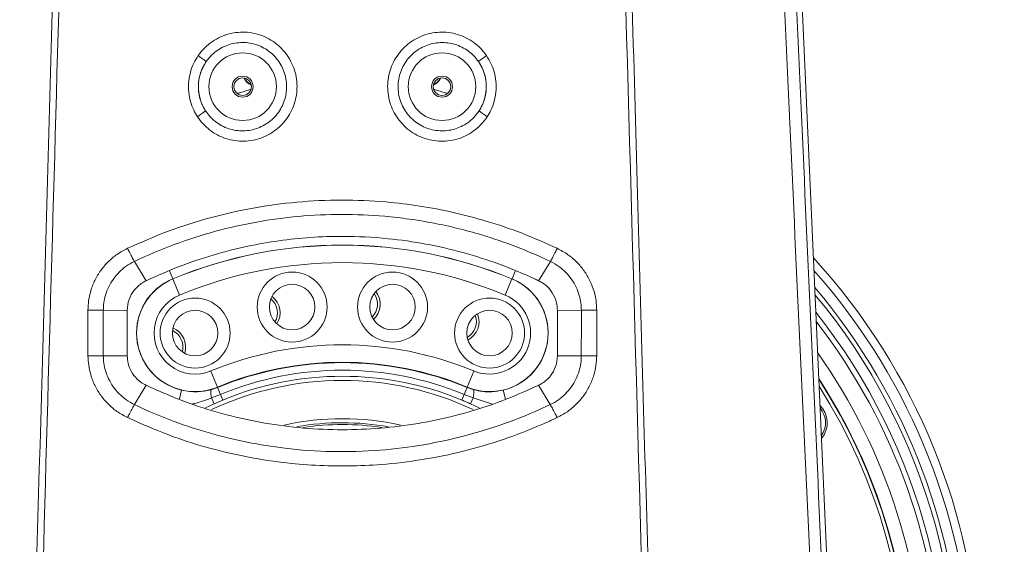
# Model space of a CAD drawing. Header units: millimetres. Extents: x 0 to 16820, y 0 to 11880.
# Tile 18 of 122: x 2629 to 2910, y 7181 to 7331. Entities that reach past the tile are written whole.
import ezdxf

# ---------------------------------------------------------------- set-up
doc = ezdxf.new("R2010")
doc.units = ezdxf.units.MM
doc.header["$LTSCALE"] = 20
doc.linetypes.add('PHANTOM', pattern=[12.7, 6.35, -1.27, 1.27, -1.27, 1.27, -1.27])
doc.styles.add('SLDTEXTSTYLE0', font='TXT', dxfattribs={"width": 0.605})
doc.dimstyles.new('SLDDIMSTYLE0', dxfattribs={"dimtxt": 140, "dimasz": 100, "dimexe": 0, "dimexo": 0.0625, "dimgap": 35, "dimtad": 1, "dimtoh": 1, "dimdec": 0, "dimrnd": 1e-09, "dimzin": 12, "dimdsep": 46, "dimtxsty": 'SLDTEXTSTYLE0', "dimsah": 1, "dimcen": 0.09, "dimadec": 0, "dimazin": 0, "dimtfac": 1, "dimtofl": 0, "dimtmove": 0, "dimatfit": 3, "dimfxl": 1, "dimfrac": 2, "dimtolj": 1, "dimtzin": 12, "dimarcsym": 0})

# ---------------------------------------------------------------- blocks, each defined once
blk = doc.blocks.new('*D5')
at = {"color": 7, "linetype": 'Continuous', "lineweight": 0}
for p, q in [((2720.78, 9015.29), (5150.78, 9015.29)), ((5120.78, 9015.29), (5120.78, 6644.47)), ((2871.03, 6644.47), (5150.78, 6644.47))]:
    blk.add_line(p, q, dxfattribs=at)
for points in [[(5120.78, 9015.29), (5105.78, 8915.29), (5135.78, 8915.29)], [(5120.78, 6644.47), (5135.78, 6744.47), (5105.78, 6744.47)]]:
    blk.add_solid(points, dxfattribs=at)
at = {"color": 7, "linetype": 'Continuous', "lineweight": 0, "insert": (4940.31, 7616), "char_height": 140, "attachment_point": 1, "rotation": 90, "style": 'SLDTEXTSTYLE0'}
blk.add_mtext('2371', dxfattribs=at)

msp = doc.modelspace()

# ---------------------------------------------------------------- linework, layer by layer
at = {"color": 7, "linetype": 'Continuous', "lineweight": 0}
for p, q in [((2860.64, 7145.69), (2847.94, 7431.34)), ((2661.32, 7261.55), (2664.68, 7256.03)), ((2776.89, 7256.03), (2780.25, 7261.55)), ((2664.62, 7256), (2664.68, 7256.03)), ((2776.94, 7256), (2776.89, 7256.03)), ((2661.34, 7220.66), (2664.68, 7226.16)), ((2664.68, 7226.16), (2664.63, 7226.19)), ((2776.94, 7226.19), (2776.88, 7226.16)), ((2776.88, 7226.16), (2780.23, 7220.66))]:
    msp.add_line(p, q, dxfattribs=at)
at = {"color": 8, "linetype": 'Continuous', "lineweight": 0}
for p, q in [((2661.32, 7261.55), (2661.32, 7261.55)), ((2780.25, 7261.55), (2780.25, 7261.55)), ((2671.34, 7258.83), (2672.28, 7256.57)), ((2770.21, 7258.8), (2769.29, 7256.57)), ((2672.29, 7256.54), (2672.28, 7256.57)), ((2672.29, 7256.54), (2674.2, 7251.93)), ((2769.28, 7256.54), (2767.37, 7251.93)), ((2769.28, 7256.54), (2769.29, 7256.57)), ((2652.45, 7247.58), (2659.29, 7247.57)), ((2782.27, 7247.57), (2789.12, 7247.58)), ((2652.45, 7234.63), (2659.29, 7234.62)), ((2782.27, 7234.62), (2789.11, 7234.63)), ((2683.18, 7230.25), (2685.09, 7225.64)), ((2758.39, 7230.25), (2756.48, 7225.64)), ((2674.19, 7222.26), (2674.79, 7224.8)), ((2683.2, 7224.88), (2685.13, 7225.54)), ((2685.96, 7223.54), (2683.42, 7222.55)), ((2685.09, 7225.64), (2685.13, 7225.54)), ((2685.13, 7225.54), (2685.96, 7223.54)), ((2686.62, 7221.95), (2685.96, 7223.54)), ((2754.95, 7221.95), (2755.61, 7223.54)), ((2756.44, 7225.54), (2755.61, 7223.54)), ((2758.14, 7222.55), (2755.61, 7223.54)), ((2756.48, 7225.64), (2756.44, 7225.54)), ((2756.44, 7225.54), (2758.37, 7224.88)), ((2767.39, 7222.23), (2766.77, 7224.8)), ((2661.34, 7220.66), (2661.34, 7220.66)), ((2684.17, 7220.89), (2681.65, 7219.71)), ((2684.17, 7220.89), (2683.42, 7222.55)), ((2686.62, 7221.95), (2684.17, 7220.89)), ((2757.4, 7220.89), (2758.14, 7222.55)), ((2759.9, 7219.72), (2757.4, 7220.89)), ((2763.73, 7220.82), (2758.14, 7222.55)), ((2780.23, 7220.66), (2780.23, 7220.66))]:
    msp.add_line(p, q, dxfattribs=at)
at = {"color": 8, "linetype": 'Continuous', "lineweight": 0, "flags": 128}
for points in [[(2648.06, 7234.63), (2648.06, 7237.9), (2648.06, 7241.18), (2648.06, 7247.59)], [(2648.06, 7247.59), (2648.68, 7247.59), (2649.3, 7247.59), (2649.9, 7247.59), (2650.49, 7247.59), (2651.04, 7247.59), (2651.56, 7247.58), (2652.03, 7247.58), (2652.45, 7247.58)], [(2652.45, 7247.58), (2652.45, 7244.31), (2652.45, 7241.04), (2652.45, 7234.63)], [(2789.11, 7234.63), (2789.11, 7237.9), (2789.12, 7241.17), (2789.12, 7247.58)], [(2789.12, 7247.58), (2789.53, 7247.58), (2790.01, 7247.58), (2790.52, 7247.58), (2791.08, 7247.58), (2791.66, 7247.59), (2792.27, 7247.59), (2792.89, 7247.59), (2793.51, 7247.58)], [(2793.51, 7247.58), (2793.51, 7244.31), (2793.51, 7241.04), (2793.5, 7234.63)], [(2648.06, 7234.63), (2648.68, 7234.63), (2649.3, 7234.63), (2649.91, 7234.63), (2650.49, 7234.63), (2651.05, 7234.63), (2651.57, 7234.63), (2652.04, 7234.63), (2652.45, 7234.63)], [(2789.11, 7234.63), (2789.53, 7234.63), (2790, 7234.63), (2790.52, 7234.63), (2791.07, 7234.63), (2791.66, 7234.63), (2792.26, 7234.63), (2792.88, 7234.63), (2793.5, 7234.63)]]:
    msp.add_lwpolyline(points, dxfattribs=at)
at = {"color": 7, "linetype": 'Continuous', "lineweight": 0, "flags": 128}
for points in [[(2659.29, 7247.57), (2659.29, 7244.33), (2659.29, 7241.09), (2659.29, 7237.85), (2659.29, 7234.62), (2659.29, 7234.62)], [(2782.27, 7234.62), (2782.27, 7237.85), (2782.27, 7241.09), (2782.27, 7244.33), (2782.27, 7247.57)]]:
    msp.add_lwpolyline(points, dxfattribs=at)
at = {"color": 8, "linetype": 'Continuous', "lineweight": 0}
for centre in [(2692.28, 7311.47), (2749.28, 7311.47)]:
    msp.add_circle(centre, 9.65, dxfattribs=at)
at = {"color": 7, "linetype": 'Continuous', "lineweight": 0}
for centre, radius in [((2692.28, 7311.47), 3), ((2692.28, 7311.47), 2.5), ((2749.28, 7311.47), 3), ((2749.28, 7311.47), 2.5), ((2706.43, 7248.52), 10), ((2735.14, 7248.52), 10), ((2706.43, 7248.52), 6.5), ((2735.14, 7248.52), 6.5), ((2678.69, 7241.09), 10), ((2762.88, 7241.09), 10), ((2678.69, 7241.09), 6.5), ((2762.88, 7241.09), 6.5)]:
    msp.add_circle(centre, radius, dxfattribs=at)
at = {"color": 7, "linetype": 'Continuous', "lineweight": 30}
for radius, start, end in [(1875.82, 300, 180), (417.89, 212.4693, 92.4693)]:
    msp.add_arc((2720.78, 7139.47), radius, start, end, dxfattribs=at)
at = {"color": 7, "linetype": 'PHANTOM', "lineweight": 30}
msp.add_arc((2720.78, 7139.47), 1203.01, 352.93959, 127.06041, dxfattribs=at)
at = {"color": 8, "linetype": 'Continuous', "lineweight": 0}
for centre, radius, start, end in [((2665.94, 7299.51), 24.9, 50.2108, 56.7851), ((2775.63, 7299.51), 24.9, 123.2149, 129.7892), ((2692.28, 7311.47), 12.65, 145.4161, 213.2147), ((2749.28, 7311.47), 12.65, 326.7853, 34.5839), ((2696.97, 7316.4), 5.02, 209.2785, 243.7236), ((2697.04, 7316.49), 5.01, 210.8527, 242.2887), ((2744.6, 7316.4), 5.02, 296.2764, 330.7215), ((2744.52, 7316.49), 5.01, 297.7112, 329.1473), ((2666.16, 7324.15), 25.02, 301.852, 308.3948), ((2775.41, 7324.15), 25.02, 231.6052, 238.148), ((2720.78, 7139.47), 126.75, 67.5, 112.5), ((2720.78, 7139.47), 126.72, 67.5, 112.5), ((2720.78, 7139.47), 121.73, 67.5, 112.5), ((2720.78, 7139.47), 180.16, 322.5832, 41.5525), ((2678.69, 7241.09), 16.75, 112.5, 256.5609), ((2678.69, 7241.09), 16.72, 112.5, 292.5), ((2762.88, 7241.09), 16.72, 247.5, 67.5), ((2762.88, 7241.09), 16.75, 283.4391, 67.5), ((2678.69, 7241.09), 11.73, 112.5, 292.5), ((2762.88, 7241.09), 11.73, 247.5, 67.5), ((2720.78, 7139.47), 175.88, 302.6485, 39.7966), ((2720.78, 7139.47), 177.16, 322.5832, 40.3404), ((2720.78, 7139.47), 172.88, 302.6485, 38.4706), ((2720.78, 7139.47), 171.37, 180, 37.7652), ((2720.78, 7139.47), 98.27, 67.5, 112.5), ((2720.78, 7139.47), 166.37, 144.7498, 0), ((2720.78, 7139.47), 166.37, 0, 35.2502), ((2720.78, 7139.47), 93.28, 67.5, 112.5), ((2720.78, 7139.47), 93.17, 67.5, 112.5), ((2720.78, 7139.47), 91.01, 67.5, 112.5), ((2720.78, 7139.47), 89.28, 67.5, 112.5), ((2688.63, 7224.23), 5.48, 173.1284, 197.8276), ((2752.93, 7224.23), 5.48, 342.1724, 6.8716), ((2720.78, 7139.47), 75.5, 81.3814, 98.5136)]:
    msp.add_arc(centre, radius, start, end, dxfattribs=at)
at = {"color": 7, "linetype": 'Continuous', "lineweight": 0}
for centre, radius, start, end in [((2720.78, 7139.47), 182.5, 322.5832, 42.4511), ((2696.97, 7246.86), 6, 328.1947, 51.8053), ((2725.58, 7249.36), 5.25, 315.1893, 34.8107), ((2725.58, 7249.36), 6, 313.1947, 36.8053), ((2696.97, 7246.86), 5.25, 330.1893, 49.8107), ((2753.86, 7244.37), 5.25, 300.1893, 19.8107), ((2753.86, 7244.37), 6, 298.1947, 21.8053), ((2669.99, 7237.04), 5.25, 345.1893, 64.8107), ((2669.99, 7237.04), 6, 343.1947, 66.8053), ((2720.78, 7139.47), 162.5, 146.9424, 33.0576), ((2720.78, 7139.47), 162.4, 147.0024, 260), ((2720.78, 7139.47), 88.09, 64.9018, 115.1326), ((2720.78, 7139.47), 162.4, 260, 32.9976), ((2720.78, 7139.47), 161.4, 147.6117, 260), ((2720.78, 7139.47), 161.4, 260, 32.3883), ((2852.42, 7215.47), 7, 319.5108, 45.5838), ((2852.42, 7215.47), 6.5, 324.4667, 40.6279), ((2720.78, 7139.47), 77.15, 77.5624, 102.3878), ((2720.78, 7139.47), 76, 79.9891, 99.8466)]:
    msp.add_arc(centre, radius, start, end, dxfattribs=at)
at = {"color": 8, "linetype": 'Continuous', "lineweight": 0}
for points, knots in [([(2633.37, 7174.79), (2635.45, 7247.99), (2637.69, 7326.61), (2640.07, 7410.64), (2640.53, 7426.89), (2640.98, 7443.16), (2641.44, 7459.4), (2641.89, 7475.62), (2643.1, 7518.91), (2645.23, 7594.75), (2647.36, 7671.35), (2648.8, 7722.02), (2649.34, 7741.14), (2649.88, 7760.28), (2650.43, 7779.44), (2650.97, 7798.59), (2652.67, 7858.61), (2654.2, 7912.24), (2655.54, 7959.49)], [0, 0, 0, 0, 0.279286, 0.299958, 0.320629, 0.341286, 0.362053, 0.382827, 0.403601, 0.528274, 0.673647, 0.697961, 0.722279, 0.746625, 0.770992, 0.795362, 0.81971, 1, 1, 1, 1]), ([(2657.57, 7959.47), (2656.4, 7918.24), (2654.64, 7856.4), (2652.76, 7789.4), (2651.87, 7758.48), (2651.41, 7743.01), (2650.96, 7727.54), (2650.46, 7706.96), (2649.74, 7681.36), (2648.48, 7640.42), (2646.56, 7571.95), (2644.65, 7506.26), (2643.13, 7453.33), (2642.48, 7430.53), (2641.83, 7407.7), (2641.17, 7384.86), (2638.98, 7307.21), (2637, 7237.17), (2635.23, 7174.74)], [0, 0, 0, 0, 0.157306, 0.235958, 0.255635, 0.275319, 0.294987, 0.314644, 0.353944, 0.39325, 0.471857, 0.616605, 0.645622, 0.67465, 0.703698, 0.732755, 0.761797, 1, 1, 1, 1]), ([(2806.34, 7174.74), (2804.06, 7255.3), (2801.63, 7341.19), (2799.05, 7432.41), (2798.58, 7448.39), (2797.81, 7474.98), (2796.12, 7534.1), (2794.01, 7606.92), (2792.22, 7670.08), (2791.33, 7701.68), (2790.81, 7720.7), (2789.85, 7751.73), (2788.59, 7794.7), (2786.63, 7867.93), (2785.05, 7922.85), (2784, 7959.47)], [0, 0, 0, 0, 0.307385, 0.327724, 0.348071, 0.368412, 0.429666, 0.575081, 0.64779, 0.67206, 0.69633, 0.720581, 0.790436, 0.860291, 1, 1, 1, 1]), ([(2786.03, 7959.49), (2787.08, 7922.89), (2788.66, 7867.97), (2790.64, 7794.75), (2791.89, 7751.81), (2792.85, 7720.83), (2793.37, 7701.87), (2794.24, 7670.29), (2795.98, 7607.11), (2798.11, 7531.33), (2799.84, 7469.89), (2800.58, 7441.5), (2801, 7427.22), (2801.42, 7412.94), (2802.81, 7365.26), (2805.03, 7285.88), (2807.15, 7211.25), (2808.19, 7174.79)], [0, 0, 0, 0, 0.13969, 0.209535, 0.27938, 0.303553, 0.327745, 0.351937, 0.4247, 0.570233, 0.642627, 0.660772, 0.678929, 0.697099, 0.715263, 0.86088, 1, 1, 1, 1]), ([(2854.49, 7175.44), (2852.5, 7218.66), (2849.48, 7284.17), (2845.95, 7360.84), (2844.14, 7399.86), (2843.13, 7422.16), (2842.6, 7433.3), (2842.34, 7438.87)], [0, 0, 0, 0, 0.492162, 0.746077, 0.873035, 0.936525, 1, 1, 1, 1]), ([(2845.85, 7439.39), (2846.11, 7433.81), (2846.62, 7422.65), (2847.63, 7400.31), (2849.41, 7361.21), (2852.91, 7283.86), (2855.91, 7217.68), (2857.89, 7173.84)], [0, 0, 0, 0, 0.063077, 0.126169, 0.25236, 0.504743, 1, 1, 1, 1]), ([(2679.57, 7320.34), (2680.16, 7321.11), (2681.34, 7322.63), (2683.54, 7324.41), (2685.9, 7325.73), (2688.38, 7326.61), (2690.97, 7327.06), (2693.6, 7327.07), (2696.19, 7326.62), (2698.67, 7325.76), (2700.97, 7324.48), (2703.02, 7322.84), (2704.77, 7320.87), (2706.17, 7318.64), (2707.17, 7316.2), (2707.75, 7313.63), (2707.89, 7311), (2707.6, 7308.39), (2706.86, 7305.86), (2705.72, 7303.48), (2704.19, 7301.33), (2702.33, 7299.47), (2700.17, 7297.96), (2697.8, 7296.82), (2695.27, 7296.1), (2692.66, 7295.82), (2690.05, 7295.98), (2687.49, 7296.58), (2685.08, 7297.6), (2682.87, 7299.02), (2680.91, 7300.77), (2679.88, 7302.19), (2679.36, 7302.89)], [0, 0, 0, 0, 0.036503, 0.073004, 0.106086, 0.139168, 0.172266, 0.205364, 0.23847, 0.271578, 0.304681, 0.337784, 0.370886, 0.403988, 0.437227, 0.470467, 0.503509, 0.536551, 0.56974, 0.602929, 0.636111, 0.669291, 0.702418, 0.735544, 0.768601, 0.801657, 0.834678, 0.867699, 0.900751, 0.933803, 0.966901, 1, 1, 1, 1]), ([(2762.2, 7302.89), (2761.63, 7302.12), (2760.49, 7300.56), (2758.34, 7298.74), (2756, 7297.35), (2753.55, 7296.41), (2750.97, 7295.91), (2748.34, 7295.84), (2745.74, 7296.22), (2743.24, 7297.03), (2740.91, 7298.25), (2738.82, 7299.84), (2737.03, 7301.77), (2735.57, 7303.96), (2734.51, 7306.38), (2733.87, 7308.94), (2733.67, 7311.56), (2733.9, 7314.18), (2734.57, 7316.72), (2735.66, 7319.13), (2737.14, 7321.31), (2738.96, 7323.22), (2741.08, 7324.78), (2743.42, 7325.98), (2745.93, 7326.75), (2748.53, 7327.1), (2751.15, 7327), (2753.72, 7326.47), (2756.16, 7325.5), (2758.4, 7324.14), (2760.4, 7322.43), (2761.46, 7321.04), (2761.99, 7320.34)], [0, 0, 0, 0, 0.036508, 0.073016, 0.106097, 0.139179, 0.172276, 0.205374, 0.238481, 0.271588, 0.304692, 0.337796, 0.370899, 0.404002, 0.437238, 0.470474, 0.503518, 0.536562, 0.569753, 0.602943, 0.636127, 0.66931, 0.702437, 0.735564, 0.768618, 0.801671, 0.834688, 0.867705, 0.900755, 0.933804, 0.966902, 1, 1, 1, 1]), ([(2681.7, 7304.54), (2682.11, 7303.97), (2682.94, 7302.83), (2684.53, 7301.41), (2686.33, 7300.25), (2688.28, 7299.42), (2690.36, 7298.93), (2692.48, 7298.79), (2694.61, 7299.01), (2696.66, 7299.59), (2698.6, 7300.5), (2700.35, 7301.73), (2701.88, 7303.24), (2703.12, 7304.97), (2704.07, 7306.9), (2704.66, 7308.95), (2704.91, 7311.08), (2704.8, 7313.21), (2704.32, 7315.3), (2703.51, 7317.27), (2702.37, 7319.09), (2700.95, 7320.67), (2699.27, 7322.01), (2697.4, 7323.04), (2695.37, 7323.75), (2693.28, 7324.1), (2691.13, 7324.09), (2689.03, 7323.73), (2687.01, 7323.02), (2685.1, 7321.95), (2683.31, 7320.51), (2682.36, 7319.27), (2681.87, 7318.65)], [0, 0, 0, 0, 0.032544, 0.066028, 0.098576, 0.132066, 0.164632, 0.198139, 0.230767, 0.264339, 0.297035, 0.33068, 0.363407, 0.397088, 0.429797, 0.46346, 0.496128, 0.529748, 0.56239, 0.59598, 0.628629, 0.662225, 0.694899, 0.728521, 0.761201, 0.794831, 0.827477, 0.861071, 0.893653, 0.92718, 0.962958, 1, 1, 1, 1]), ([(2759.7, 7318.65), (2759.27, 7319.2), (2758.41, 7320.33), (2756.8, 7321.7), (2754.97, 7322.82), (2753, 7323.6), (2750.91, 7324.04), (2748.79, 7324.13), (2746.66, 7323.86), (2744.63, 7323.24), (2742.71, 7322.27), (2740.99, 7321.01), (2739.49, 7319.46), (2738.29, 7317.7), (2737.4, 7315.74), (2736.85, 7313.69), (2736.65, 7311.55), (2736.82, 7309.42), (2737.34, 7307.34), (2738.2, 7305.4), (2739.39, 7303.6), (2740.84, 7302.05), (2742.55, 7300.75), (2744.44, 7299.77), (2746.49, 7299.11), (2748.59, 7298.81), (2750.74, 7298.87), (2752.82, 7299.28), (2754.83, 7300.04), (2756.71, 7301.16), (2758.47, 7302.64), (2759.39, 7303.9), (2759.87, 7304.54)], [0, 0, 0, 0, 0.032541, 0.066022, 0.098568, 0.132055, 0.164618, 0.198124, 0.230751, 0.264325, 0.297023, 0.330672, 0.363401, 0.397085, 0.429795, 0.463459, 0.496127, 0.529746, 0.562388, 0.595978, 0.628626, 0.662222, 0.694895, 0.728516, 0.761194, 0.794821, 0.827464, 0.861055, 0.893637, 0.927164, 0.96295, 1, 1, 1, 1]), ([(2679.36, 7302.89), (2678.99, 7303.52), (2678.17, 7304.9), (2677.32, 7307.25), (2676.78, 7310.05), (2676.78, 7312.92), (2677.33, 7315.72), (2678.22, 7318.17), (2679.13, 7319.63), (2679.57, 7320.34)], [0, 0, 0, 0, 0.118459, 0.260486, 0.402514, 0.579682, 0.721927, 0.864171, 1, 1, 1, 1]), ([(2761.99, 7320.34), (2762.44, 7319.62), (2763.36, 7318.15), (2764.24, 7315.68), (2764.79, 7312.88), (2764.78, 7310.01), (2764.23, 7307.21), (2763.39, 7304.87), (2762.57, 7303.51), (2762.2, 7302.89)], [0, 0, 0, 0, 0.138401, 0.280419, 0.422438, 0.599704, 0.741963, 0.884222, 1, 1, 1, 1]), ([(2681.87, 7318.65), (2681.51, 7318.07), (2680.78, 7316.9), (2680.05, 7314.92), (2679.6, 7312.65), (2679.6, 7310.33), (2680.03, 7308.07), (2680.72, 7306.17), (2681.4, 7305.04), (2681.7, 7304.54)], [0, 0, 0, 0, 0.1359027, 0.2760793, 0.4203486, 0.5974239, 0.7374054, 0.8814634, 1, 1, 1, 1]), ([(2759.87, 7304.54), (2760.16, 7305.03), (2760.82, 7306.13), (2761.52, 7308.01), (2761.96, 7310.28), (2761.97, 7312.6), (2761.53, 7314.87), (2760.81, 7316.86), (2760.06, 7318.06), (2759.7, 7318.65)], [0, 0, 0, 0, 0.1158547, 0.2560604, 0.4003594, 0.5775331, 0.7174907, 0.8615243, 1, 1, 1, 1]), ([(2694.67, 7310.75), (2694.65, 7310.74), (2693.79, 7310.46), (2692.39, 7309.93), (2691, 7309.64), (2690.66, 7309.57)], [0, 0, 0, 0, 0.021526, 0.763708, 1, 1, 1, 1]), ([(2750.83, 7309.57), (2750.64, 7309.61), (2749.39, 7309.87), (2748.03, 7310.37), (2747.05, 7310.7), (2746.94, 7310.73)], [0, 0, 0, 0, 0.135268, 0.901895, 1, 1, 1, 1]), ([(2659.38, 7265.29), (2663.22, 7266.98), (2670.9, 7270.38), (2682.96, 7274.16), (2695.28, 7276.97), (2707.84, 7278.67), (2720.55, 7279.25), (2732.29, 7278.76), (2742.94, 7277.46), (2752.49, 7275.65), (2762.27, 7273.08), (2772.23, 7269.74), (2778.87, 7266.77), (2782.19, 7265.29)], [0, 0, 0, 0, 0.099225, 0.198845, 0.298461, 0.397683, 0.498091, 0.5985, 0.674961, 0.751513, 0.827975, 0.913986, 1, 1, 1, 1]), ([(2780.25, 7261.55), (2780.25, 7261.55), (2777.08, 7263.06), (2770.61, 7265.85), (2761.72, 7268.89), (2753.8, 7271.04), (2746.92, 7272.55), (2739.95, 7273.7), (2731.17, 7274.7), (2720.57, 7275.16), (2708.32, 7274.59), (2696.27, 7272.96), (2684.39, 7270.3), (2672.68, 7266.55), (2665.05, 7263.33), (2661.32, 7261.55), (2661.32, 7261.55)], [0, 0, 0, 0, 0, 0.085786, 0.172083, 0.229135, 0.286187, 0.343854, 0.40152, 0.501479, 0.602266, 0.700096, 0.797927, 0.898962, 1, 1, 1, 1, 1]), ([(2648.06, 7247.59), (2648.09, 7248.52), (2648.17, 7250.38), (2648.83, 7253.27), (2649.96, 7256.19), (2651.66, 7259.02), (2653.81, 7261.51), (2656.37, 7263.69), (2658.36, 7264.75), (2659.38, 7265.29)], [0, 0, 0, 0, 0.125701, 0.251401, 0.399251, 0.547106, 0.695273, 0.843443, 1, 1, 1, 1]), ([(2661.32, 7261.55), (2661.13, 7261.88), (2660.75, 7262.54), (2660.09, 7263.83), (2659.63, 7264.78), (2659.41, 7265.22), (2659.38, 7265.29)], [0, 0, 0, 0, 0.34658, 0.693159, 0.954951, 1, 1, 1, 1]), ([(2780.25, 7261.55), (2780.44, 7261.88), (2780.82, 7262.53), (2781.48, 7263.82), (2781.94, 7264.77), (2782.15, 7265.22), (2782.19, 7265.29)], [0, 0, 0, 0, 0.346565, 0.69313, 0.949626, 1, 1, 1, 1]), ([(2782.19, 7265.29), (2783.25, 7264.72), (2785.28, 7263.64), (2787.86, 7261.41), (2789.99, 7258.91), (2791.66, 7256.07), (2792.77, 7253.17), (2793.4, 7250.32), (2793.47, 7248.5), (2793.51, 7247.58)], [0, 0, 0, 0, 0.1625297, 0.3107762, 0.4590139, 0.6065224, 0.7540204, 0.8770136, 1, 1, 1, 1]), ([(2661.32, 7261.55), (2661.32, 7261.55), (2660.49, 7261.16), (2658.96, 7260.26), (2656.94, 7258.55), (2655.27, 7256.58), (2653.94, 7254.35), (2652.78, 7251.38), (2652.45, 7249.04), (2652.45, 7247.58), (2652.45, 7247.58)], [0, 0, 0, 0, 0.000003, 0.157726, 0.304197, 0.454782, 0.600251, 0.749886, 0.999997, 1, 1, 1, 1]), ([(2789.12, 7247.58), (2789.12, 7247.58), (2789.12, 7249.01), (2788.8, 7251.29), (2787.68, 7254.23), (2786.39, 7256.46), (2784.72, 7258.46), (2782.68, 7260.21), (2781.1, 7261.14), (2780.25, 7261.55), (2780.25, 7261.55)], [0, 0, 0, 0, 0.000003, 0.24469, 0.389836, 0.539117, 0.685639, 0.836284, 0.999997, 1, 1, 1, 1]), ([(2659.4, 7216.93), (2658.35, 7217.49), (2656.34, 7218.56), (2653.76, 7220.78), (2651.62, 7223.28), (2649.94, 7226.12), (2648.82, 7229.02), (2648.18, 7231.89), (2648.1, 7233.72), (2648.06, 7234.63)], [0, 0, 0, 0, 0.160219, 0.30876, 0.457293, 0.604925, 0.752546, 0.876277, 1, 1, 1, 1]), ([(2652.45, 7234.63), (2652.45, 7234.63), (2652.45, 7233.2), (2652.78, 7230.89), (2653.91, 7227.95), (2655.22, 7225.71), (2656.9, 7223.72), (2658.93, 7221.98), (2660.49, 7221.06), (2661.34, 7220.66), (2661.34, 7220.66)], [0, 0, 0, 0, 0.000003, 0.246053, 0.393414, 0.540786, 0.689687, 0.838595, 0.999997, 1, 1, 1, 1]), ([(2780.23, 7220.66), (2780.23, 7220.66), (2781.04, 7221.04), (2782.57, 7221.94), (2784.59, 7223.64), (2786.28, 7225.62), (2787.61, 7227.85), (2788.77, 7230.82), (2789.11, 7233.17), (2789.11, 7234.63), (2789.11, 7234.63)], [0, 0, 0, 0, 0.000003, 0.155145, 0.303999, 0.452854, 0.600556, 0.748255, 0.999997, 1, 1, 1, 1]), ([(2793.5, 7234.63), (2793.46, 7233.69), (2793.38, 7231.82), (2792.72, 7228.91), (2791.57, 7226), (2789.86, 7223.17), (2787.7, 7220.68), (2785.15, 7218.51), (2783.17, 7217.46), (2782.17, 7216.93)], [0, 0, 0, 0, 0.126549, 0.253097, 0.401076, 0.549061, 0.697531, 0.846005, 1, 1, 1, 1]), ([(2674.79, 7224.8), (2675.54, 7224.65), (2677.07, 7224.35), (2679.89, 7224.23), (2681.92, 7224.63), (2683.2, 7224.88)], [0, 0, 0, 0, 0.265861, 0.540694, 1, 1, 1, 1]), ([(2758.37, 7224.88), (2759.22, 7224.7), (2760.94, 7224.32), (2763.74, 7224.25), (2765.7, 7224.6), (2766.77, 7224.8)], [0, 0, 0, 0, 0.3064, 0.621218, 1, 1, 1, 1]), ([(2659.4, 7216.93), (2659.43, 7217), (2659.65, 7217.45), (2660.11, 7218.39), (2660.77, 7219.67), (2661.15, 7220.33), (2661.34, 7220.66)], [0, 0, 0, 0, 0.05097, 0.305949, 0.652975, 1, 1, 1, 1]), ([(2661.34, 7220.66), (2661.34, 7220.66), (2665.06, 7218.88), (2672.2, 7215.86), (2683.01, 7212.33), (2693.57, 7209.77), (2705.22, 7207.91), (2717.92, 7207.02), (2731.25, 7207.4), (2744.17, 7209.02), (2756.56, 7211.75), (2768.65, 7215.58), (2776.44, 7218.85), (2780.23, 7220.66), (2780.23, 7220.66)], [0, 0, 0, 0, 0.0000005, 0.1009089, 0.1891853, 0.2776023, 0.3658782, 0.4768358, 0.5877915, 0.6906187, 0.7938908, 0.8971669, 0.9999995, 1, 1, 1, 1]), ([(2683.42, 7222.55), (2681.87, 7221.96), (2680.01, 7221.26), (2678.07, 7220.87), (2677.76, 7220.81)], [0, 0, 0, 0, 0.838553, 1, 1, 1, 1]), ([(2757.4, 7220.89), (2757.05, 7221.05), (2756.23, 7221.41), (2755.41, 7221.75), (2754.95, 7221.95)], [0, 0, 0, 0, 0.432892, 1, 1, 1, 1]), ([(2782.17, 7216.93), (2782.13, 7216.99), (2781.92, 7217.44), (2781.46, 7218.38), (2780.8, 7219.67), (2780.42, 7220.33), (2780.23, 7220.66)], [0, 0, 0, 0, 0.045507, 0.30592, 0.65296, 1, 1, 1, 1]), ([(2782.17, 7216.93), (2780.71, 7216.26), (2775.68, 7213.93), (2766.78, 7210.54), (2755.38, 7207.2), (2743.73, 7204.81), (2732.75, 7203.48), (2722.54, 7203.03), (2713.14, 7203.22), (2703.17, 7204.08), (2692.68, 7205.75), (2681.78, 7208.38), (2670.6, 7211.96), (2663.29, 7215.2), (2659.4, 7216.93)], [0, 0, 0, 0, 0.037961, 0.131351, 0.225071, 0.31879, 0.412178, 0.486152, 0.560208, 0.634183, 0.722467, 0.810891, 0.899175, 1, 1, 1, 1])]:
    msp.add_open_spline(points, degree=3, knots=knots, dxfattribs=at)
at = {"color": 7, "linetype": 'Continuous', "lineweight": 0}
for points, knots in [([(2776.89, 7256.03), (2776.5, 7256.21), (2772.84, 7257.94), (2765.72, 7260.88), (2755.33, 7264.2), (2744.69, 7266.65), (2733.15, 7268.31), (2722.11, 7268.86), (2711.68, 7268.5), (2702.66, 7267.55), (2693.34, 7265.92), (2683.78, 7263.48), (2674.04, 7260.22), (2667.8, 7257.43), (2664.68, 7256.03)], [0, 0, 0, 0, 0.011114, 0.104915, 0.199051, 0.293184, 0.38698, 0.500348, 0.578371, 0.656491, 0.734514, 0.822961, 0.91155, 1, 1, 1, 1]), ([(2664.62, 7256), (2664.28, 7255.82), (2663.02, 7255.16), (2661.17, 7253.46), (2659.64, 7250.7), (2659.29, 7248.6), (2659.29, 7247.57), (2659.29, 7247.57)], [0, 0, 0, 0, 0.111253, 0.408451, 0.704197, 0.999991, 1, 1, 1, 1]), ([(2782.27, 7247.57), (2782.22, 7248.3), (2782.1, 7250.08), (2781.26, 7251.95), (2780, 7253.77), (2778.75, 7255.02), (2777.42, 7255.74), (2776.94, 7256)], [0, 0, 0, 0, 0.209417, 0.505237, 0.567652, 0.84408, 1, 1, 1, 1]), ([(2659.29, 7234.62), (2659.34, 7233.88), (2659.47, 7232.11), (2660.31, 7230.23), (2661.58, 7228.4), (2662.83, 7227.15), (2664.15, 7226.44), (2664.63, 7226.19)], [0, 0, 0, 0, 0.209263, 0.505446, 0.570948, 0.846017, 1, 1, 1, 1]), ([(2776.94, 7226.19), (2777.28, 7226.37), (2778.54, 7227.02), (2780.39, 7228.72), (2781.92, 7231.49), (2782.27, 7233.58), (2782.27, 7234.62), (2782.27, 7234.62)], [0, 0, 0, 0, 0.110243, 0.407855, 0.703897, 0.999991, 1, 1, 1, 1]), ([(2664.68, 7226.16), (2668.76, 7224.36), (2676.23, 7221.06), (2687.64, 7217.61), (2698.56, 7215.23), (2709.66, 7213.8), (2720.73, 7213.32), (2731.68, 7213.79), (2742.46, 7215.14), (2753.69, 7217.52), (2765.27, 7221.02), (2773.01, 7224.45), (2776.88, 7226.16)], [0, 0, 0, 0, 0.115318, 0.211401, 0.307848, 0.404291, 0.50037, 0.593823, 0.687443, 0.780897, 0.890448, 1, 1, 1, 1])]:
    msp.add_open_spline(points, degree=3, knots=knots, dxfattribs=at)

# ---------------------------------------------------------------- dimensions: what is measured, and where the dimension line sits
dim = msp.add_linear_dim(base=(5120.78, 6644.47), p1=(2720.78, 9015.29), p2=(2871.03, 6644.47), angle=90, dimstyle='SLDDIMSTYLE0', dxfattribs=at)
dim.commit()
dim.dimension.update_dxf_attribs({"geometry": '*D5', "text_midpoint": (5120.78, 7829.88), "dimtype": 160})

doc.saveas('drawing.dxf')
